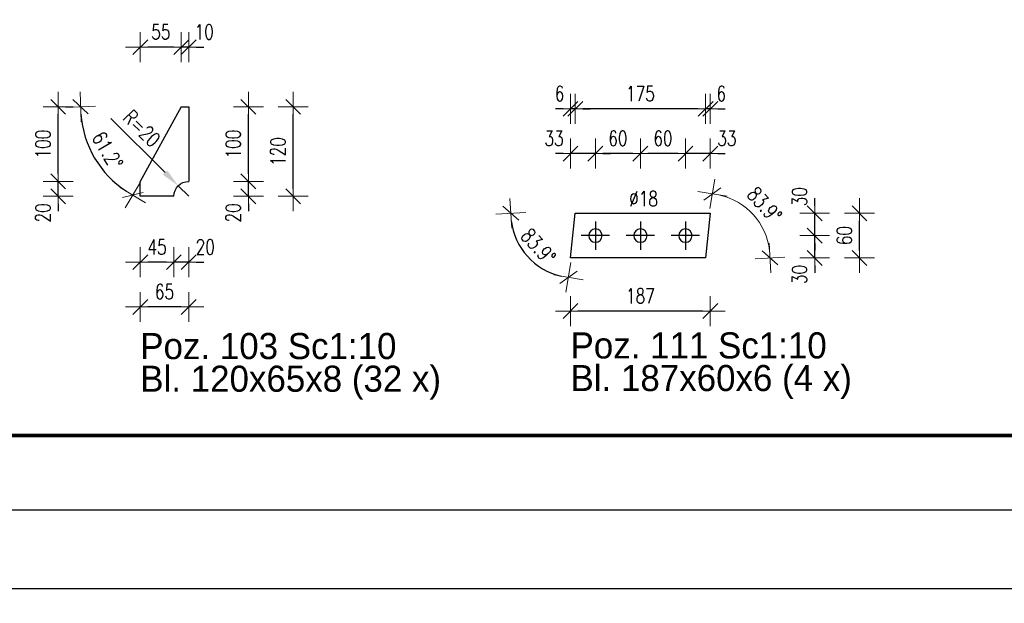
# Model space of a CAD drawing. Header units: millimetres. Extents: x 3515 to 4269, y 13087 to 13548.
# Tile 9 of 20: x 4005 to 4137, y 13087 to 13165. Entities that reach past the tile are written whole.
import ezdxf

# ---------------------------------------------------------------- set-up
doc = ezdxf.new("R2010")
doc.units = ezdxf.units.MM
doc.header["$LTSCALE"] = 10
doc.linetypes.add('MITTE', pattern=[2, 1.25, -0.25, 0.25, -0.25])
doc.layers.get('Defpoints').update_dxf_attribs({"color": 1})
doc.layers.add('_FORMATKA', color=8, linetype='Continuous', plot=False)
for name, color, linetype, lineweight in [('_RAMKA', 7, 'Continuous', 35), ('PS_DIM', 4, 'Continuous', 13), ('PS_SOLID', 7, 'Continuous', 30)]:
    doc.layers.add(name, color=color, linetype=linetype, lineweight=lineweight)
doc.layers.add('PS_MID', color=5, linetype='MITTE')
doc.layers.add('PS_PLATE', color=1, linetype='Continuous')
doc.styles.add('simplex', font='simplex.shx', dxfattribs={"width": 0.75})
doc.dimstyles.new('1_10_PRZ', dxfattribs={"dimtxt": 2, "dimasz": 1, "dimexe": 2, "dimexo": 5, "dimgap": 1, "dimtad": 1, "dimdec": 0, "dimlfac": 10, "dimtxsty": 'simplex', "dimblk": 'dimznak', "dimcen": 2, "dimse1": 1, "dimse2": 1, "dimclrt": 3, "dimadec": 1, "dimazin": 0, "dimtfac": 1, "dimtdec": 0, "dimtix": 1, "dimtmove": 2, "dimatfit": 3, "dimldrblk": 'dim-grot', "dimfxl": 1, "dimarcsym": 0})
doc.dimstyles.new('1_10_PRZ_DS1-LS10', dxfattribs={"dimtxt": 2, "dimasz": 1, "dimexe": 2, "dimexo": 5, "dimgap": 1, "dimtad": 1, "dimdec": 0, "dimlfac": 10, "dimtxsty": 'simplex', "dimblk": 'dimznak', "dimcen": 2, "dimse1": 1, "dimse2": 1, "dimclrt": 3, "dimadec": 1, "dimazin": 0, "dimtfac": 1, "dimtdec": 0, "dimtix": 1, "dimtmove": 2, "dimatfit": 3, "dimldrblk": 'dim-grot', "dimfxl": 1, "dimarcsym": 0})
doc.dimstyles.new('średnice', dxfattribs={"dimtxt": 2, "dimasz": 2.5, "dimexe": 1, "dimexo": 1, "dimgap": 1, "dimtad": 1, "dimdec": 0, "dimlfac": 10, "dimtxsty": 'simplex', "dimcen": 2, "dimclrd": 256, "dimclre": 256, "dimclrt": 3, "dimadec": 1, "dimazin": 0, "dimtfac": 1, "dimtdec": 0, "dimtix": 1, "dimtmove": 1, "dimatfit": 0, "dimfxl": 1, "dimarcsym": 0})

# ---------------------------------------------------------------- blocks, each defined once
blk = doc.blocks.new('*D249')
at = {"layer": 'Defpoints', "color": 0, "transparency": 16777216}
for p in [(4026.26, 13142.87), (4027.67, 13141.46)]:
    blk.add_point(p, dxfattribs=at)
at = {"layer": 'PS_DIM', "lineweight": -2, "transparency": 16777216}
for p, q in [((4017.22, 13151.91), (4024.49, 13144.64)), ((4027.67, 13141.46), (4026.26, 13142.87))]:
    blk.add_line(p, q, dxfattribs=at)
at = {"layer": 'PS_DIM', "transparency": 16777216}
blk.add_solid([(4024.79, 13144.93), (4024.2, 13144.35), (4026.26, 13142.87)], dxfattribs=at)
at = {"layer": 'PS_DIM', "color": 3, "transparency": 16777216, "insert": (4021.38, 13150.57), "char_height": 2, "attachment_point": 5, "rotation": 315, "style": 'simplex'}
blk.add_mtext('R=20', dxfattribs=at)
blk = doc.blocks.new('dimznak')
at = {"color": 0}
for points in [[(0, 2), (0, -2)], [(-2, 0), (2, 0)]]:
    blk.add_lwpolyline(points, dxfattribs=at)
at = {"color": 2}
blk.add_lwpolyline([(1, 1), (-1, -1)], dxfattribs=at)
blk = doc.blocks.new('*D250')
at = {"layer": 'Defpoints', "color": 0, "transparency": 16777216}
for p in [(4027.67, 13143.46), (4035.67, 13143.46), (4025.67, 13141.46)]:
    blk.add_point(p, dxfattribs=at)
at = {"layer": 'PS_DIM', "color": 0, "lineweight": -2, "transparency": 16777216}
for p, q in [((4035.67, 13144.46), (4035.67, 13145.46)), ((4035.67, 13141.46), (4035.67, 13143.46)), ((4035.67, 13140.46), (4035.67, 13139.46))]:
    blk.add_line(p, q, dxfattribs=at)
for p, rotation in [((4035.67, 13143.46), 270), ((4035.67, 13141.46), 90)]:
    blk.add_blockref('dimznak', p, dxfattribs=dict(at, rotation=rotation))
at = {"layer": 'PS_DIM', "color": 3, "transparency": 16777216, "insert": (4033.63, 13139.24), "char_height": 2, "attachment_point": 5, "rotation": 90, "style": 'simplex'}
blk.add_mtext('20', dxfattribs=at)
blk = doc.blocks.new('dim-grot')
blk.add_hatch(color=256).paths.add_polyline_path([(0, 0), (-2, 0.5), (-2, -0.5)])
blk.add_lwpolyline([(0, 0), (-2, 0.5), (-2, -0.5), (0, 0)])
blk = doc.blocks.new('*D251')
at = {"layer": 'Defpoints', "color": 0, "transparency": 16777216}
for p in [(4027.67, 13153.46), (4035.67, 13153.46), (4027.67, 13143.46)]:
    blk.add_point(p, dxfattribs=at)
at = {"layer": 'PS_DIM', "color": 0, "lineweight": -2, "transparency": 16777216}
blk.add_line((4035.67, 13144.46), (4035.67, 13152.46), dxfattribs=at)
for p, rotation in [((4035.67, 13153.46), 90), ((4035.67, 13143.46), 270)]:
    blk.add_blockref('dimznak', p, dxfattribs=dict(at, rotation=rotation))
at = {"layer": 'PS_DIM', "color": 3, "transparency": 16777216, "insert": (4033.63, 13148.46), "char_height": 2, "attachment_point": 5, "rotation": 90, "style": 'simplex'}
blk.add_mtext('100', dxfattribs=at)
blk = doc.blocks.new('*D252')
at = {"layer": 'Defpoints', "color": 0, "transparency": 16777216}
for p in [(4027.67, 13153.46), (4041.67, 13153.46), (4027.67, 13141.46)]:
    blk.add_point(p, dxfattribs=at)
at = {"layer": 'PS_DIM', "color": 0, "lineweight": -2, "transparency": 16777216}
blk.add_line((4041.67, 13142.46), (4041.67, 13152.46), dxfattribs=at)
for p, rotation in [((4041.67, 13153.46), 90), ((4041.67, 13141.46), 270)]:
    blk.add_blockref('dimznak', p, dxfattribs=dict(at, rotation=rotation))
at = {"layer": 'PS_DIM', "color": 3, "transparency": 16777216, "insert": (4039.63, 13147.46), "char_height": 2, "attachment_point": 5, "rotation": 90, "style": 'simplex'}
blk.add_mtext('120', dxfattribs=at)
blk = doc.blocks.new('*D253')
at = {"layer": 'Defpoints', "color": 0, "transparency": 16777216}
for p in [(4015.26, 13153.46), (4026.67, 13153.46), (4014.02, 13148.75), (4021.17, 13143.46)]:
    blk.add_point(p, dxfattribs=at)
at = {"layer": 'PS_DIM', "color": 0, "lineweight": -2, "transparency": 16777216}
blk.add_arc((4026.67, 13153.46), 13.5, 184.2451, 236.9441, dxfattribs=at)
for p, rotation in [((4013.17, 13153.46), 92.12255136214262), ((4020.17, 13141.63), 329.0666548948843)]:
    blk.add_blockref('dimznak', p, dxfattribs=dict(at, rotation=rotation))
at = {"layer": 'PS_DIM', "color": 3, "transparency": 16777216, "insert": (4016.77, 13147.6), "char_height": 2, "attachment_point": 5, "rotation": 300.5946, "style": 'simplex'}
blk.add_mtext('61.2%%d', dxfattribs=at)
blk = doc.blocks.new('*D254')
at = {"layer": 'Defpoints', "color": 0, "transparency": 16777216}
for p in [(4010.16, 13143.46), (4021.17, 13143.46), (4021.17, 13141.46)]:
    blk.add_point(p, dxfattribs=at)
at = {"layer": 'PS_DIM', "color": 0, "lineweight": -2, "transparency": 16777216}
for p, q in [((4010.16, 13144.46), (4010.16, 13145.46)), ((4010.16, 13141.46), (4010.16, 13143.46)), ((4010.16, 13140.46), (4010.16, 13139.46))]:
    blk.add_line(p, q, dxfattribs=at)
for p, rotation in [((4010.16, 13143.46), 270), ((4010.16, 13141.46), 90)]:
    blk.add_blockref('dimznak', p, dxfattribs=dict(at, rotation=rotation))
at = {"layer": 'PS_DIM', "color": 3, "transparency": 16777216, "insert": (4008.12, 13139.24), "char_height": 2, "attachment_point": 5, "rotation": 90, "style": 'simplex'}
blk.add_mtext('20', dxfattribs=at)
blk = doc.blocks.new('*D255')
at = {"layer": 'Defpoints', "color": 0, "transparency": 16777216}
for p in [(4010.16, 13153.46), (4026.67, 13153.46), (4021.17, 13143.46)]:
    blk.add_point(p, dxfattribs=at)
at = {"layer": 'PS_DIM', "color": 0, "lineweight": -2, "transparency": 16777216}
blk.add_line((4010.16, 13144.46), (4010.16, 13152.46), dxfattribs=at)
for p, rotation in [((4010.16, 13153.46), 90), ((4010.16, 13143.46), 270)]:
    blk.add_blockref('dimznak', p, dxfattribs=dict(at, rotation=rotation))
at = {"layer": 'PS_DIM', "color": 3, "transparency": 16777216, "insert": (4008.12, 13148.46), "char_height": 2, "attachment_point": 5, "rotation": 90, "style": 'simplex'}
blk.add_mtext('100', dxfattribs=at)
blk = doc.blocks.new('*D256')
at = {"layer": 'Defpoints', "color": 0, "transparency": 16777216}
for p in [(4027.67, 13143.46), (4025.67, 13141.46), (4025.67, 13132.63)]:
    blk.add_point(p, dxfattribs=at)
at = {"layer": 'PS_DIM', "color": 0, "lineweight": -2, "transparency": 16777216}
for p, q in [((4024.67, 13132.63), (4023.67, 13132.63)), ((4027.67, 13132.63), (4025.67, 13132.63)), ((4028.67, 13132.63), (4029.67, 13132.63))]:
    blk.add_line(p, q, dxfattribs=at)
blk.add_blockref('dimznak', (4025.67, 13132.63), dxfattribs=at)
at = {"layer": 'PS_DIM', "color": 0, "lineweight": -2, "transparency": 16777216, "rotation": 180}
blk.add_blockref('dimznak', (4027.67, 13132.63), dxfattribs=at)
at = {"layer": 'PS_DIM', "color": 3, "transparency": 16777216, "insert": (4029.89, 13134.67), "char_height": 2, "attachment_point": 5, "style": 'simplex'}
blk.add_mtext('20', dxfattribs=at)
blk = doc.blocks.new('*D257')
at = {"layer": 'Defpoints', "color": 0, "transparency": 16777216}
for p in [(4021.17, 13141.46), (4025.67, 13141.46), (4021.17, 13132.63)]:
    blk.add_point(p, dxfattribs=at)
at = {"layer": 'PS_DIM', "color": 0, "lineweight": -2, "transparency": 16777216}
blk.add_line((4024.67, 13132.63), (4022.17, 13132.63), dxfattribs=at)
at = {"layer": 'PS_DIM', "color": 0, "lineweight": -2, "transparency": 16777216, "rotation": 180}
blk.add_blockref('dimznak', (4021.17, 13132.63), dxfattribs=at)
at = {"layer": 'PS_DIM', "color": 0, "lineweight": -2, "transparency": 16777216}
blk.add_blockref('dimznak', (4025.67, 13132.63), dxfattribs=at)
at = {"layer": 'PS_DIM', "color": 3, "transparency": 16777216, "insert": (4023.42, 13134.67), "char_height": 2, "attachment_point": 5, "style": 'simplex'}
blk.add_mtext('45', dxfattribs=at)
blk = doc.blocks.new('*D258')
at = {"layer": 'Defpoints', "color": 0, "transparency": 16777216}
for p in [(4021.17, 13141.46), (4027.67, 13141.46), (4021.17, 13126.63)]:
    blk.add_point(p, dxfattribs=at)
at = {"layer": 'PS_DIM', "color": 0, "lineweight": -2, "transparency": 16777216}
blk.add_line((4026.67, 13126.63), (4022.17, 13126.63), dxfattribs=at)
at = {"layer": 'PS_DIM', "color": 0, "lineweight": -2, "transparency": 16777216, "rotation": 180}
blk.add_blockref('dimznak', (4021.17, 13126.63), dxfattribs=at)
at = {"layer": 'PS_DIM', "color": 0, "lineweight": -2, "transparency": 16777216}
blk.add_blockref('dimznak', (4027.67, 13126.63), dxfattribs=at)
at = {"layer": 'PS_DIM', "color": 3, "transparency": 16777216, "insert": (4024.42, 13128.67), "char_height": 2, "attachment_point": 5, "style": 'simplex'}
blk.add_mtext('65', dxfattribs=at)
blk = doc.blocks.new('*D259')
at = {"layer": 'Defpoints', "color": 0, "transparency": 16777216}
for p in [(4026.67, 13161.46), (4026.67, 13153.46), (4027.67, 13153.46)]:
    blk.add_point(p, dxfattribs=at)
at = {"layer": 'PS_DIM', "color": 0, "lineweight": -2, "transparency": 16777216}
for p, q in [((4025.67, 13161.46), (4024.67, 13161.46)), ((4027.67, 13161.46), (4026.67, 13161.46)), ((4028.67, 13161.46), (4029.67, 13161.46))]:
    blk.add_line(p, q, dxfattribs=at)
blk.add_blockref('dimznak', (4026.67, 13161.46), dxfattribs=at)
at = {"layer": 'PS_DIM', "color": 0, "lineweight": -2, "transparency": 16777216, "rotation": 180}
blk.add_blockref('dimznak', (4027.67, 13161.46), dxfattribs=at)
at = {"layer": 'PS_DIM', "color": 3, "transparency": 16777216, "insert": (4029.74, 13163.5), "char_height": 2, "attachment_point": 5, "style": 'simplex'}
blk.add_mtext('10', dxfattribs=at)
blk = doc.blocks.new('*D260')
at = {"layer": 'Defpoints', "color": 0, "transparency": 16777216}
for p in [(4021.17, 13161.46), (4026.67, 13153.46), (4021.17, 13143.46)]:
    blk.add_point(p, dxfattribs=at)
at = {"layer": 'PS_DIM', "color": 0, "lineweight": -2, "transparency": 16777216}
blk.add_line((4025.67, 13161.46), (4022.17, 13161.46), dxfattribs=at)
at = {"layer": 'PS_DIM', "color": 0, "lineweight": -2, "transparency": 16777216, "rotation": 180}
blk.add_blockref('dimznak', (4021.17, 13161.46), dxfattribs=at)
at = {"layer": 'PS_DIM', "color": 0, "lineweight": -2, "transparency": 16777216}
blk.add_blockref('dimznak', (4026.67, 13161.46), dxfattribs=at)
at = {"layer": 'PS_DIM', "color": 3, "transparency": 16777216, "insert": (4023.92, 13163.5), "char_height": 2, "attachment_point": 5, "style": 'simplex'}
blk.add_mtext('55', dxfattribs=at)
blk = doc.blocks.new('*D334')
at = {"layer": 'Defpoints', "color": 0, "transparency": 16777216}
for p in [(4094.26, 13136.19), (4111.59, 13136.19), (4096.95, 13133.19)]:
    blk.add_point(p, dxfattribs=at)
at = {"layer": 'PS_DIM', "color": 0, "lineweight": -2, "transparency": 16777216}
for p, q in [((4111.59, 13137.19), (4111.59, 13138.19)), ((4111.59, 13133.19), (4111.59, 13136.19)), ((4111.59, 13132.19), (4111.59, 13131.19))]:
    blk.add_line(p, q, dxfattribs=at)
for p, rotation in [((4111.59, 13136.19), 270), ((4111.59, 13133.19), 90)]:
    blk.add_blockref('dimznak', p, dxfattribs=dict(at, rotation=rotation))
at = {"layer": 'PS_DIM', "color": 3, "transparency": 16777216, "insert": (4109.55, 13130.98), "char_height": 2, "attachment_point": 5, "rotation": 90, "style": 'simplex'}
blk.add_mtext('30', dxfattribs=at)
blk = doc.blocks.new('*D335')
at = {"layer": 'Defpoints', "color": 0, "transparency": 16777216}
for p in [(4097.59, 13139.19), (4111.59, 13139.19), (4094.26, 13136.19)]:
    blk.add_point(p, dxfattribs=at)
at = {"layer": 'PS_DIM', "color": 0, "lineweight": -2, "transparency": 16777216}
for p, q in [((4111.59, 13140.19), (4111.59, 13141.19)), ((4111.59, 13136.19), (4111.59, 13139.19)), ((4111.59, 13135.19), (4111.59, 13134.19))]:
    blk.add_line(p, q, dxfattribs=at)
for p, rotation in [((4111.59, 13139.19), 270), ((4111.59, 13136.19), 90)]:
    blk.add_blockref('dimznak', p, dxfattribs=dict(at, rotation=rotation))
at = {"layer": 'PS_DIM', "color": 3, "transparency": 16777216, "insert": (4109.55, 13141.41), "char_height": 2, "attachment_point": 5, "rotation": 90, "style": 'simplex'}
blk.add_mtext('30', dxfattribs=at)
blk = doc.blocks.new('*D336')
at = {"layer": 'Defpoints', "color": 0, "transparency": 16777216}
for p in [(4097.59, 13139.19), (4117.59, 13139.19), (4097.59, 13133.19)]:
    blk.add_point(p, dxfattribs=at)
at = {"layer": 'PS_DIM', "color": 0, "lineweight": -2, "transparency": 16777216}
blk.add_line((4117.59, 13134.19), (4117.59, 13138.19), dxfattribs=at)
for p, rotation in [((4117.59, 13139.19), 90), ((4117.59, 13133.19), 270)]:
    blk.add_blockref('dimznak', p, dxfattribs=dict(at, rotation=rotation))
at = {"layer": 'PS_DIM', "color": 3, "transparency": 16777216, "insert": (4115.55, 13136.19), "char_height": 2, "attachment_point": 5, "rotation": 90, "style": 'simplex'}
blk.add_mtext('60', dxfattribs=at)
blk = doc.blocks.new('*D337')
at = {"layer": 'Defpoints', "color": 0, "transparency": 16777216}
for p in [(4073.46, 13139.19), (4079.49, 13139.19), (4071.86, 13135.14), (4078.85, 13133.19)]:
    blk.add_point(p, dxfattribs=at)
at = {"layer": 'PS_DIM', "color": 0, "lineweight": -2, "transparency": 16777216}
blk.add_arc((4079.49, 13139.19), 8.64, 186.6349, 257.2731, dxfattribs=at)
for p, rotation in [((4070.85, 13139.19), 93.31744003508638), ((4078.57, 13130.6), 350.5905571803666)]:
    blk.add_blockref('dimznak', p, dxfattribs=dict(at, rotation=rotation))
at = {"layer": 'PS_DIM', "color": 3, "transparency": 16777216, "insert": (4074.55, 13134.75), "char_height": 2, "attachment_point": 5, "rotation": 311.954, "style": 'simplex'}
blk.add_mtext('83.9%%d', dxfattribs=at)
blk = doc.blocks.new('*D338')
at = {"layer": 'Defpoints', "color": 0, "transparency": 16777216}
for p in [(4078.85, 13133.19), (4097.59, 13133.19), (4078.85, 13126.07)]:
    blk.add_point(p, dxfattribs=at)
at = {"layer": 'PS_DIM', "color": 0, "lineweight": -2, "transparency": 16777216}
blk.add_line((4096.59, 13126.07), (4079.85, 13126.07), dxfattribs=at)
at = {"layer": 'PS_DIM', "color": 0, "lineweight": -2, "transparency": 16777216, "rotation": 180}
blk.add_blockref('dimznak', (4078.85, 13126.07), dxfattribs=at)
at = {"layer": 'PS_DIM', "color": 0, "lineweight": -2, "transparency": 16777216}
blk.add_blockref('dimznak', (4097.59, 13126.07), dxfattribs=at)
at = {"layer": 'PS_DIM', "color": 3, "transparency": 16777216, "insert": (4088.22, 13128.11), "char_height": 2, "attachment_point": 5, "style": 'simplex'}
blk.add_mtext('187', dxfattribs=at)
blk = doc.blocks.new('*D339')
at = {"layer": 'Defpoints', "color": 0, "transparency": 16777216}
for p in [(4094.26, 13147.19), (4097.59, 13139.19), (4094.26, 13136.19)]:
    blk.add_point(p, dxfattribs=at)
at = {"layer": 'PS_DIM', "color": 0, "lineweight": -2, "transparency": 16777216}
for p, q in [((4093.26, 13147.19), (4092.26, 13147.19)), ((4097.59, 13147.19), (4094.26, 13147.19)), ((4098.59, 13147.19), (4099.59, 13147.19))]:
    blk.add_line(p, q, dxfattribs=at)
blk.add_blockref('dimznak', (4094.26, 13147.19), dxfattribs=at)
at = {"layer": 'PS_DIM', "color": 0, "lineweight": -2, "transparency": 16777216, "rotation": 180}
blk.add_blockref('dimznak', (4097.59, 13147.19), dxfattribs=at)
at = {"layer": 'PS_DIM', "color": 3, "transparency": 16777216, "insert": (4099.81, 13149.23), "char_height": 2, "attachment_point": 5, "style": 'simplex'}
blk.add_mtext('33', dxfattribs=at)
blk = doc.blocks.new('*D340')
at = {"layer": 'Defpoints', "color": 0, "transparency": 16777216}
for p in [(4088.22, 13147.19), (4088.22, 13136.19), (4094.26, 13136.19)]:
    blk.add_point(p, dxfattribs=at)
at = {"layer": 'PS_DIM', "color": 0, "lineweight": -2, "transparency": 16777216}
blk.add_line((4093.26, 13147.19), (4089.22, 13147.19), dxfattribs=at)
at = {"layer": 'PS_DIM', "color": 0, "lineweight": -2, "transparency": 16777216, "rotation": 180}
blk.add_blockref('dimznak', (4088.22, 13147.19), dxfattribs=at)
at = {"layer": 'PS_DIM', "color": 0, "lineweight": -2, "transparency": 16777216}
blk.add_blockref('dimznak', (4094.26, 13147.19), dxfattribs=at)
at = {"layer": 'PS_DIM', "color": 3, "transparency": 16777216, "insert": (4091.24, 13149.23), "char_height": 2, "attachment_point": 5, "style": 'simplex'}
blk.add_mtext('60', dxfattribs=at)
blk = doc.blocks.new('*D341')
at = {"layer": 'Defpoints', "color": 0, "transparency": 16777216}
for p in [(4082.19, 13147.19), (4082.19, 13136.19), (4088.22, 13136.19)]:
    blk.add_point(p, dxfattribs=at)
at = {"layer": 'PS_DIM', "color": 0, "lineweight": -2, "transparency": 16777216}
blk.add_line((4087.22, 13147.19), (4083.19, 13147.19), dxfattribs=at)
at = {"layer": 'PS_DIM', "color": 0, "lineweight": -2, "transparency": 16777216, "rotation": 180}
blk.add_blockref('dimznak', (4082.19, 13147.19), dxfattribs=at)
at = {"layer": 'PS_DIM', "color": 0, "lineweight": -2, "transparency": 16777216}
blk.add_blockref('dimznak', (4088.22, 13147.19), dxfattribs=at)
at = {"layer": 'PS_DIM', "color": 3, "transparency": 16777216, "insert": (4085.2, 13149.23), "char_height": 2, "attachment_point": 5, "style": 'simplex'}
blk.add_mtext('60', dxfattribs=at)
blk = doc.blocks.new('*D342')
at = {"layer": 'Defpoints', "color": 0, "transparency": 16777216}
for p in [(4078.85, 13147.19), (4078.85, 13139.19), (4082.19, 13136.19)]:
    blk.add_point(p, dxfattribs=at)
at = {"layer": 'PS_DIM', "color": 0, "lineweight": -2, "transparency": 16777216}
for p, q in [((4077.85, 13147.19), (4076.85, 13147.19)), ((4082.19, 13147.19), (4078.85, 13147.19)), ((4083.19, 13147.19), (4084.19, 13147.19))]:
    blk.add_line(p, q, dxfattribs=at)
blk.add_blockref('dimznak', (4078.85, 13147.19), dxfattribs=at)
at = {"layer": 'PS_DIM', "color": 0, "lineweight": -2, "transparency": 16777216, "rotation": 180}
blk.add_blockref('dimznak', (4082.19, 13147.19), dxfattribs=at)
at = {"layer": 'PS_DIM', "color": 3, "transparency": 16777216, "insert": (4076.64, 13149.23), "char_height": 2, "attachment_point": 5, "style": 'simplex'}
blk.add_mtext('33', dxfattribs=at)
blk = doc.blocks.new('*D343')
at = {"layer": 'Defpoints', "color": 0, "transparency": 16777216}
for p in [(4096.95, 13153.19), (4097.59, 13139.19), (4096.95, 13133.19)]:
    blk.add_point(p, dxfattribs=at)
at = {"layer": 'PS_DIM', "color": 0, "lineweight": -2, "transparency": 16777216}
for p, q in [((4095.95, 13153.19), (4094.95, 13153.19)), ((4097.59, 13153.19), (4096.95, 13153.19)), ((4098.59, 13153.19), (4099.59, 13153.19))]:
    blk.add_line(p, q, dxfattribs=at)
blk.add_blockref('dimznak', (4096.95, 13153.19), dxfattribs=at)
at = {"layer": 'PS_DIM', "color": 0, "lineweight": -2, "transparency": 16777216, "rotation": 180}
blk.add_blockref('dimznak', (4097.59, 13153.19), dxfattribs=at)
at = {"layer": 'PS_DIM', "color": 3, "transparency": 16777216, "insert": (4099.06, 13155.23), "char_height": 2, "attachment_point": 5, "style": 'simplex'}
blk.add_mtext('6', dxfattribs=at)
blk = doc.blocks.new('*D344')
at = {"layer": 'Defpoints', "color": 0, "transparency": 16777216}
for p in [(4079.49, 13153.19), (4079.49, 13139.19), (4096.95, 13133.19)]:
    blk.add_point(p, dxfattribs=at)
at = {"layer": 'PS_DIM', "color": 0, "lineweight": -2, "transparency": 16777216}
blk.add_line((4095.95, 13153.19), (4080.49, 13153.19), dxfattribs=at)
at = {"layer": 'PS_DIM', "color": 0, "lineweight": -2, "transparency": 16777216, "rotation": 180}
blk.add_blockref('dimznak', (4079.49, 13153.19), dxfattribs=at)
at = {"layer": 'PS_DIM', "color": 0, "lineweight": -2, "transparency": 16777216}
blk.add_blockref('dimznak', (4096.95, 13153.19), dxfattribs=at)
at = {"layer": 'PS_DIM', "color": 3, "transparency": 16777216, "insert": (4088.22, 13155.23), "char_height": 2, "attachment_point": 5, "style": 'simplex'}
blk.add_mtext('175', dxfattribs=at)
blk = doc.blocks.new('*D345')
at = {"layer": 'Defpoints', "color": 0, "transparency": 16777216}
for p in [(4078.85, 13153.19), (4079.49, 13139.19), (4078.85, 13133.19)]:
    blk.add_point(p, dxfattribs=at)
at = {"layer": 'PS_DIM', "color": 0, "lineweight": -2, "transparency": 16777216}
for p, q in [((4077.85, 13153.19), (4076.85, 13153.19)), ((4079.49, 13153.19), (4078.85, 13153.19)), ((4080.49, 13153.19), (4081.49, 13153.19))]:
    blk.add_line(p, q, dxfattribs=at)
blk.add_blockref('dimznak', (4078.85, 13153.19), dxfattribs=at)
at = {"layer": 'PS_DIM', "color": 0, "lineweight": -2, "transparency": 16777216, "rotation": 180}
blk.add_blockref('dimznak', (4079.49, 13153.19), dxfattribs=at)
at = {"layer": 'PS_DIM', "color": 3, "transparency": 16777216, "insert": (4077.39, 13155.23), "char_height": 2, "attachment_point": 5, "style": 'simplex'}
blk.add_mtext('6', dxfattribs=at)
blk = doc.blocks.new('*X476')
at = {"color": 0}
for s, p in [('Poz. 103 Sc1:10', (4021.17, 13124.97, 3.2)), ('Bl. 120x65x8 (32 x)', (4021.17, 13120.59, 3.2))]:
    blk.add_text(s, height=3.5, dxfattribs=at).set_placement(p)
blk = doc.blocks.new('*X513')
at = {"layer": 'PS_SOLID', "color": 7, "linetype": 'Continuous'}
for p, q in [((4026.67, 13153.46), (4021.17, 13143.46)), ((4026.67, 13153.46), (4027.67, 13153.46)), ((4027.67, 13153.46), (4027.67, 13143.46)), ((4021.17, 13141.46), (4021.17, 13143.46)), ((4025.67, 13141.46), (4021.17, 13141.46))]:
    blk.add_line(p, q, dxfattribs=at)
at = {"layer": 'PS_SOLID', "extrusion": (0, 0, -1)}
blk.add_arc((-4027.67, 13141.46), 2, 0, 90, dxfattribs=at)
blk = doc.blocks.new('*X528')
at = {"layer": 'PS_MID', "color": 5, "linetype": 'MITTE'}
for p, q in [((4082.19, 13138.09), (4082.19, 13134.29)), ((4088.22, 13138.09), (4088.22, 13134.29)), ((4094.26, 13138.09), (4094.26, 13134.29)), ((4084.09, 13136.19), (4080.29, 13136.19)), ((4090.12, 13136.19), (4086.32, 13136.19)), ((4096.16, 13136.19), (4092.36, 13136.19))]:
    blk.add_line(p, q, dxfattribs=at)
at = {"layer": 'PS_SOLID', "color": 7, "linetype": 'Continuous'}
for p, q in [((4078.85, 13133.19), (4079.49, 13139.19)), ((4079.49, 13139.19), (4097.59, 13139.19)), ((4097.59, 13139.19), (4096.95, 13133.19)), ((4096.95, 13133.19), (4078.85, 13133.19))]:
    blk.add_line(p, q, dxfattribs=at)
at = {"layer": 'PS_SOLID', "color": 7, "extrusion": (0, 0, -1)}
for centre in [(-4082.19, 13136.19), (-4088.22, 13136.19), (-4094.26, 13136.19)]:
    blk.add_circle(centre, 0.9, dxfattribs=at)
blk = doc.blocks.new('*X529')
at = {"color": 0}
for s, p in [('Poz. 111 Sc1:10', (4078.85, 13119.72, 0.8)), ('Bl. 187x60x6 (4 x)', (4078.85, 13115.35, 0.8))]:
    blk.add_text(s, height=3.5, dxfattribs=at).set_placement(p)

msp = doc.modelspace()

# ---------------------------------------------------------------- linework, layer by layer
at = {"layer": '_FORMATKA', "lineweight": -3}
msp.add_lwpolyline([(3517, 13099.409), (4267, 13099.409), (4267, 13519.409), (3517, 13519.409)], close=True, dxfattribs=at)
at = {"layer": '_RAMKA', "lineweight": -3, "const_width": 0.5}
msp.add_lwpolyline([(3547, 13109.409), (4257, 13109.409), (4257, 13509.409), (3547, 13509.409)], close=True, dxfattribs=at)

# ---------------------------------------------------------------- block references
for name, p in [('*X476', (0, -5.334)), ('*X529', (0, 0))]:
    msp.add_blockref(name, p)
at = {"layer": 'PS_PLATE'}
for name in ['*X513', '*X528']:
    msp.add_blockref(name, (0, 0), dxfattribs=at)

# ---------------------------------------------------------------- texts
at = {"layer": 'PS_DIM', "insert": (4086.711, 13140.138, 0.8), "char_height": 2, "attachment_point": 7, "style": 'simplex'}
msp.add_mtext('\\A1;%%c18', dxfattribs=at)

# ---------------------------------------------------------------- dimensions: what is measured, and where the dimension line sits
at = {"layer": 'PS_DIM'}
for base, p1, p2, angle, text, picture, middle in [((4021.173, 13161.458, 3.2), (4026.673, 13153.458, 3.2), (4021.173, 13143.458, 3.2), 180, '55', '*D260', (4023.923, 13163.498, 3.2)), ((4026.673, 13161.458, 3.2), (4027.673, 13153.458, 3.2), (4026.673, 13153.458, 3.2), 180, '10', '*D259', (4029.744, 13163.498, 3.2)), ((4078.85, 13153.192, 0.8), (4079.49, 13139.192, 0.8), (4078.85, 13133.192, 0.8), 180, '6', '*D345', (4077.385, 13155.232, 0.8)), ((4079.49, 13153.192, 0.8), (4096.952, 13133.192, 0.8), (4079.49, 13139.192, 0.8), 180, '175', '*D344', (4088.221, 13155.232, 0.8)), ((4096.952, 13153.192, 0.8), (4097.592, 13139.192, 0.8), (4096.952, 13133.192, 0.8), 180, '6', '*D343', (4099.057, 13155.232, 0.8)), ((4010.156, 13153.458, 3.2), (4021.173, 13143.458, 3.2), (4026.673, 13153.458, 3.2), 90, '100', '*D255', (4008.116, 13148.458, 3.2)), ((4035.673, 13153.458, 3.2), (4027.673, 13143.458, 3.2), (4027.673, 13153.458, 3.2), 90, '100', '*D251', (4033.633, 13148.458, 3.2)), ((4041.673, 13153.458, 3.2), (4027.673, 13141.458, 3.2), (4027.673, 13153.458, 3.2), 90, '120', '*D252', (4039.633, 13147.458, 3.2)), ((4078.85, 13147.192, 0.8), (4082.187, 13136.192, 0.8), (4078.85, 13139.192, 0.8), 180, '33', '*D342', (4076.635, 13149.232, 0.8)), ((4082.187, 13147.192, 0.8), (4088.221, 13136.192, 0.8), (4082.187, 13136.192, 0.8), 180, '60', '*D341', (4085.204, 13149.232, 0.8)), ((4088.221, 13147.192, 0.8), (4094.255, 13136.192, 0.8), (4088.221, 13136.192, 0.8), 180, '60', '*D340', (4091.238, 13149.232, 0.8)), ((4094.255, 13147.192, 0.8), (4097.592, 13139.192, 0.8), (4094.255, 13136.192, 0.8), 180, '33', '*D339', (4099.807, 13149.232, 0.8)), ((4010.156, 13143.458, 3.2), (4021.173, 13141.458, 3.2), (4021.173, 13143.458, 3.2), 90, '20', '*D254', (4008.116, 13139.244, 3.2)), ((4035.673, 13143.458, 3.2), (4025.673, 13141.458, 3.2), (4027.673, 13143.458, 3.2), 90, '20', '*D250', (4033.633, 13139.244, 3.2)), ((4025.673, 13132.632, 3.2), (4027.673, 13143.458, 3.2), (4025.673, 13141.458, 3.2), 180, '20', '*D256', (4029.887, 13134.672, 3.2)), ((4111.592, 13139.192, 0.8), (4094.255, 13136.192, 0.8), (4097.592, 13139.192, 0.8), 90, '30', '*D335', (4109.552, 13141.406, 0.8)), ((4021.173, 13132.632, 3.2), (4025.673, 13141.458, 3.2), (4021.173, 13141.458, 3.2), 180, '45', '*D257', (4023.423, 13134.672, 3.2)), ((4021.173, 13126.632, 3.2), (4027.673, 13141.458, 3.2), (4021.173, 13141.458, 3.2), 180, '65', '*D258', (4024.423, 13128.672, 3.2)), ((4117.592, 13139.192, 0.8), (4097.592, 13133.192, 0.8), (4097.592, 13139.192, 0.8), 90, '60', '*D336', (4115.552, 13136.192, 0.8)), ((4111.592, 13136.192, 0.8), (4096.952, 13133.192, 0.8), (4094.255, 13136.192, 0.8), 90, '30', '*D334', (4109.552, 13130.978, 0.8)), ((4078.85, 13126.071, 0.8), (4097.592, 13133.192, 0.8), (4078.85, 13133.192, 0.8), 180, '187', '*D338', (4088.221, 13128.111, 0.8))]:
    dim = msp.add_linear_dim(base=base, p1=p1, p2=p2, angle=angle, text=text, dimstyle='1_10_PRZ_DS1-LS10', dxfattribs=at)
    dim.commit()
    dim.dimension.update_dxf_attribs({"geometry": picture, "text_midpoint": middle, "dimtype": 128})
for base, center, p1, p2, text, picture, middle in [((4014.019, 13148.753, 3.2), (4026.673, 13153.458, 3.2), (4015.26, 13153.458, 3.2), (4021.173, 13143.458, 3.2), '61.2%%d', '*D253', (4016.774, 13147.605, 3.2)), ((4071.859, 13135.14, 0.8), (4079.49, 13139.192, 0.8), (4073.456, 13139.192, 0.8), (4078.85, 13133.192, 0.8), '83.9%%d', '*D337', (4074.552, 13134.753, 0.8))]:
    dim = msp.add_angular_dim_3p(base=base, center=center, p1=p1, p2=p2, text=text, dimstyle='1_10_PRZ_DS1-LS10', dxfattribs=at)
    dim.commit()
    dim.dimension.update_dxf_attribs({"geometry": picture, "text_midpoint": middle})
dim = msp.add_radius_dim(center=(4027.673, 13141.458, 3.2), mpoint=(4026.259, 13142.872, 3.2), text='R=20', dimstyle='średnice', dxfattribs=at)
dim.commit()
dim.dimension.update_dxf_attribs({"geometry": '*D249', "text_midpoint": (4021.385, 13150.575, 3.2)})
msp.add_angular_dim_3p(base=(4104.583, 13137.244, 0.8), center=(4096.952, 13133.192, 0.8), p1=(4102.986, 13133.192, 0.8), p2=(4097.592, 13139.192, 0.8), text='83.9%%d', dimstyle='1_10_PRZ_DS1-LS10', dxfattribs=at).render()
msp.add_linear_dim(base=(4267, 13088.894), p1=(3517, 13099.409), p2=(4267, 13099.409), dimstyle='1_10_PRZ', dxfattribs=at).render()

doc.saveas('drawing.dxf')
